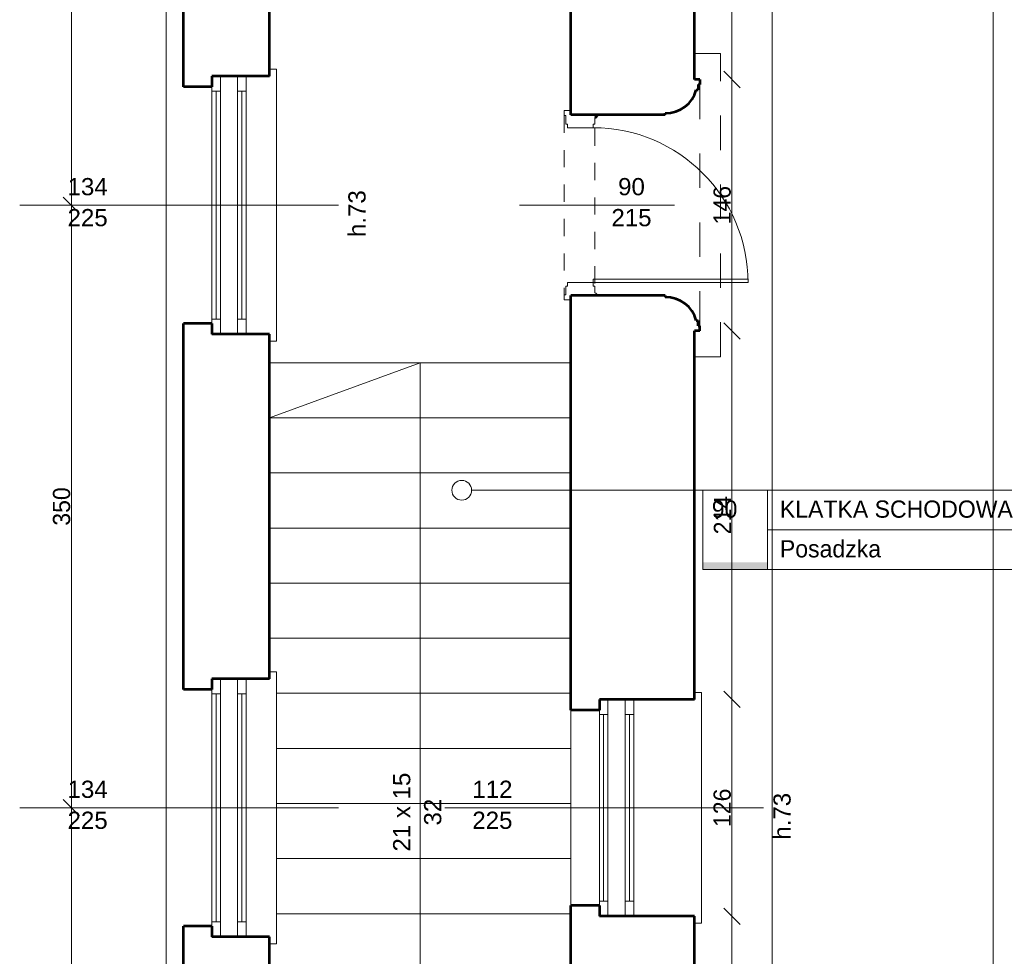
# Model space of a CAD drawing. Header units: inches. Extents: x -21887 to 84279, y -131485 to 67836.
# Tile 132 of 256: x 60930 to 66647, y -31687 to -26247. Entities that reach past the tile are written whole.
import ezdxf

# ---------------------------------------------------------------- set-up
doc = ezdxf.new("R2010")
doc.units = ezdxf.units.IN
doc.header["$MEASUREMENT"] = 0
doc.linetypes.add('Dashed', pattern=[400, 200, -200])
doc.linetypes.add('Dashed copy', pattern=[200, 100, -100])
doc.layers.get('0').update_dxf_attribs({"lineweight": 13})
doc.layers.get('Defpoints').update_dxf_attribs({"lineweight": 13})
for name, color, linetype, lineweight in [('AI_MURY', 7, 'Continuous', 53), ('Dimensioning', 7, 'Continuous', 13), ('DRZWI', 7, 'Continuous', 13), ('OPISY TABELKI', 7, 'Continuous', 13), ('schodzy', 7, 'Continuous', 13)]:
    doc.layers.add(name, color=color, linetype=linetype, lineweight=lineweight)
doc.styles.add('GENERATED_STYLE_7', font='txt')
doc.styles.add('GENERATED_STYLE_8', font='txt')
doc.styles.add('GENERATED_STYLE_9', font='txt')
doc.styles.add('Style-Courier New', font='txt')
doc.dimstyles.new('Dimstyle_4', dxfattribs={"dimtxt": 100, "dimasz": 95, "dimexe": 0, "dimexo": 0, "dimgap": 0.09, "dimtad": 1, "dimdec": 0, "dimlfac": 0.1, "dimzin": 0, "dimdsep": 46, "dimlunit": 5, "dimtxsty": 'GENERATED_STYLE_7', "dimblk": 'ARROWHEAD_6', "dimcen": 0.09, "dimclrd": 161, "dimclre": 161, "dimclrt": 7, "dimadec": 0, "dimazin": 0, "dimtfac": 1, "dimtdec": 0, "dimtmove": 0, "dimatfit": 3, "dimfxl": 0, "dimtolj": 1, "dimtzin": 0, "dimarcsym": 0})

# ---------------------------------------------------------------- blocks, each defined once
blk = doc.blocks.new('ARROWHEAD_6')
at = {"color": 0, "linetype": 'Continuous'}
for p, q in [((0, 0), (-1, 0)), ((-0.5, -0.5), (0.5, 0.5))]:
    blk.add_line(p, q, dxfattribs=at)
blk = doc.blocks.new('*U324')
at = {"layer": 'Defpoints', "color": 0, "linetype": 'Continuous'}
for p in [(66582.8, -14909.3), (67300.5, -14909.3), (67300.5, -36559.3)]:
    blk.add_point(p, dxfattribs=at)
at = {"layer": 'Dimensioning', "color": 161, "linetype": 'Continuous', "lineweight": -2}
for p, q in [((66583, -14909.3), (66582.8, -14909.3)), ((66582.8, -36464.3), (66582.8, -15004.3)), ((66583, -36559.3), (66582.8, -36559.3))]:
    blk.add_line(p, q, dxfattribs=at)
at = {"layer": 'Dimensioning', "color": 161, "linetype": 'Continuous', "lineweight": -2, "xscale": 95, "yscale": 95, "zscale": 95}
for p, rotation in [((66582.8, -14909.3), 90), ((66582.8, -36559.3), 270)]:
    blk.add_blockref('ARROWHEAD_6', p, dxfattribs=dict(at, rotation=rotation))
at = {"layer": 'Dimensioning', "color": 7, "linetype": 'Continuous', "insert": (66526.5, -25734.3), "char_height": 100, "attachment_point": 5, "rotation": 90, "style": 'GENERATED_STYLE_7'}
blk.add_mtext('2165', dxfattribs=at)
blk = doc.blocks.new('*D2265')
at = {"layer": 'Defpoints'}
for p in [(66582.8, -14909.3), (67300.5, -14909.3), (66582.8, -25734.3), (67300.5, -36559.3)]:
    blk.add_point(p, dxfattribs=at)
at = {"layer": 'Dimensioning', "color": 161, "linetype": 'Continuous'}
blk.add_blockref('*U324', (0, 0), dxfattribs=at)
blk = doc.blocks.new('*U369')
at = {"layer": 'Defpoints', "color": 0, "linetype": 'Continuous'}
for p in [(64848.4, -17509.3), (65299.2, -17509.3), (64848.4, -34109.3)]:
    blk.add_point(p, dxfattribs=at)
at = {"layer": 'Dimensioning', "color": 161, "linetype": 'Continuous', "lineweight": -2}
for p, q in [((65299, -17509.3), (65299.2, -17509.3)), ((65299.2, -34014.3), (65299.2, -17604.3)), ((65299, -34109.3), (65299.2, -34109.3))]:
    blk.add_line(p, q, dxfattribs=at)
at = {"layer": 'Dimensioning', "color": 161, "linetype": 'Continuous', "lineweight": -2, "xscale": 95, "yscale": 95, "zscale": 95}
for p, rotation in [((65299.2, -17509.3), 90), ((65299.2, -34109.3), 270)]:
    blk.add_blockref('ARROWHEAD_6', p, dxfattribs=dict(at, rotation=rotation))
at = {"layer": 'Dimensioning', "color": 7, "linetype": 'Continuous', "insert": (65242.9, -25809.3), "char_height": 100, "attachment_point": 5, "rotation": 90, "style": 'GENERATED_STYLE_7'}
blk.add_mtext('1660', dxfattribs=at)
blk = doc.blocks.new('*D2362')
at = {"layer": 'Defpoints'}
for p in [(64848.4, -17509.3), (65299.2, -17509.3), (65299.2, -25809.3), (64848.4, -34109.3)]:
    blk.add_point(p, dxfattribs=at)
at = {"layer": 'Dimensioning', "color": 161, "linetype": 'Continuous'}
blk.add_blockref('*U369', (0, 0), dxfattribs=at)
blk = doc.blocks.new('*U370')
at = {"layer": 'Defpoints', "color": 0, "linetype": 'Continuous'}
for p in [(61230, -30824.3), (62070.5, -30824.3), (61880.5, -33459.3)]:
    blk.add_point(p, dxfattribs=at)
at = {"layer": 'Dimensioning', "color": 161, "linetype": 'Continuous', "lineweight": -2}
for p, q in [((61230.1, -30824.3), (61230, -30824.3)), ((61230, -33364.3), (61230, -30919.3)), ((61230.1, -33459.3), (61230, -33459.3))]:
    blk.add_line(p, q, dxfattribs=at)
at = {"layer": 'Dimensioning', "color": 161, "linetype": 'Continuous', "lineweight": -2, "xscale": 95, "yscale": 95, "zscale": 95}
for p, rotation in [((61230, -30824.3), 90), ((61230, -33459.3), 270)]:
    blk.add_blockref('ARROWHEAD_6', p, dxfattribs=dict(at, rotation=rotation))
at = {"layer": 'Dimensioning', "color": 7, "linetype": 'Continuous', "insert": (61173.7, -32141.8), "char_height": 100, "attachment_point": 5, "rotation": 90, "style": 'GENERATED_STYLE_7'}
blk.add_mtext('263', dxfattribs=at)
blk = doc.blocks.new('*D2380')
at = {"layer": 'Defpoints'}
for p in [(61230, -30824.3), (62070.5, -30824.3), (61230, -32141.8), (61880.5, -33459.3)]:
    blk.add_point(p, dxfattribs=at)
at = {"layer": 'Dimensioning', "color": 161, "linetype": 'Continuous'}
blk.add_blockref('*U370', (0, 0), dxfattribs=at)
blk = doc.blocks.new('*U371')
at = {"layer": 'Defpoints', "color": 0, "linetype": 'Continuous'}
for p in [(61230, -27324.3), (62095.5, -27324.3), (62070.5, -30824.3)]:
    blk.add_point(p, dxfattribs=at)
at = {"layer": 'Dimensioning', "color": 161, "linetype": 'Continuous', "lineweight": -2}
for p, q in [((61230.1, -27324.3), (61230, -27324.3)), ((61230, -30729.3), (61230, -27419.3)), ((61230.1, -30824.3), (61230, -30824.3))]:
    blk.add_line(p, q, dxfattribs=at)
at = {"layer": 'Dimensioning', "color": 161, "linetype": 'Continuous', "lineweight": -2, "xscale": 95, "yscale": 95, "zscale": 95}
for p, rotation in [((61230, -27324.3), 90), ((61230, -30824.3), 270)]:
    blk.add_blockref('ARROWHEAD_6', p, dxfattribs=dict(at, rotation=rotation))
at = {"layer": 'Dimensioning', "color": 7, "linetype": 'Continuous', "insert": (61173.7, -29074.3), "char_height": 100, "attachment_point": 5, "rotation": 90, "style": 'GENERATED_STYLE_7'}
blk.add_mtext('350', dxfattribs=at)
blk = doc.blocks.new('*D2381')
at = {"layer": 'Defpoints'}
for p in [(61230, -27324.3), (62095.5, -27324.3), (61230, -29074.3), (62070.5, -30824.3)]:
    blk.add_point(p, dxfattribs=at)
at = {"layer": 'Dimensioning', "color": 161, "linetype": 'Continuous'}
blk.add_blockref('*U371', (0, 0), dxfattribs=at)
blk = doc.blocks.new('*U372')
at = {"layer": 'Defpoints', "color": 0, "linetype": 'Continuous'}
for p in [(61230, -23758.2), (61880.5, -23758.2), (62095.5, -27324.3)]:
    blk.add_point(p, dxfattribs=at)
at = {"layer": 'Dimensioning', "color": 161, "linetype": 'Continuous', "lineweight": -2}
for p, q in [((61230.1, -23758.2), (61230, -23758.2)), ((61230, -27229.3), (61230, -23853.2)), ((61230.1, -27324.3), (61230, -27324.3))]:
    blk.add_line(p, q, dxfattribs=at)
at = {"layer": 'Dimensioning', "color": 161, "linetype": 'Continuous', "lineweight": -2, "xscale": 95, "yscale": 95, "zscale": 95}
for p, rotation in [((61230, -23758.2), 90), ((61230, -27324.3), 270)]:
    blk.add_blockref('ARROWHEAD_6', p, dxfattribs=dict(at, rotation=rotation))
at = {"layer": 'Dimensioning', "color": 7, "linetype": 'Continuous', "insert": (61173.7, -25541.2), "char_height": 100, "attachment_point": 5, "rotation": 90, "style": 'GENERATED_STYLE_7'}
blk.add_mtext('357', dxfattribs=at)
blk = doc.blocks.new('*D2382')
at = {"layer": 'Defpoints'}
for p in [(61230, -23758.2), (61880.5, -23758.2), (61230, -25541.2), (62095.5, -27324.3)]:
    blk.add_point(p, dxfattribs=at)
at = {"layer": 'Dimensioning', "color": 161, "linetype": 'Continuous'}
blk.add_blockref('*U372', (0, 0), dxfattribs=at)
blk = doc.blocks.new('*U374')
at = {"layer": 'Defpoints', "color": 0, "linetype": 'Continuous'}
for p in [(-3768.9, -30824.3), (62070.5, -30824.3), (61880.5, -33459.3)]:
    blk.add_point(p, dxfattribs=at)
at = {"layer": 'Dimensioning', "color": 161, "linetype": 'Continuous', "lineweight": -2}
for p, q in [((-3768.7, -30824.3), (-3768.9, -30824.3)), ((-3768.9, -33364.3), (-3768.9, -30919.3)), ((-3768.7, -33459.3), (-3768.9, -33459.3))]:
    blk.add_line(p, q, dxfattribs=at)
at = {"layer": 'Dimensioning', "color": 161, "linetype": 'Continuous', "lineweight": -2, "xscale": 95, "yscale": 95, "zscale": 95}
for p, rotation in [((-3768.9, -30824.3), 90), ((-3768.9, -33459.3), 270)]:
    blk.add_blockref('ARROWHEAD_6', p, dxfattribs=dict(at, rotation=rotation))
at = {"layer": 'Dimensioning', "color": 7, "linetype": 'Continuous', "insert": (-3825.2, -32141.8), "char_height": 100, "attachment_point": 5, "rotation": 90, "style": 'GENERATED_STYLE_7'}
blk.add_mtext('263', dxfattribs=at)
blk = doc.blocks.new('*D2394')
at = {"layer": 'Defpoints'}
for p in [(-3768.9, -30824.3), (62070.5, -30824.3), (-3768.9, -32141.8), (61880.5, -33459.3)]:
    blk.add_point(p, dxfattribs=at)
at = {"layer": 'Dimensioning', "color": 161, "linetype": 'Continuous'}
blk.add_blockref('*U374', (0, 0), dxfattribs=at)
blk = doc.blocks.new('*U375')
at = {"layer": 'Defpoints', "color": 0, "linetype": 'Continuous'}
for p in [(-3768.9, -27324.3), (62095.5, -27324.3), (62070.5, -30824.3)]:
    blk.add_point(p, dxfattribs=at)
at = {"layer": 'Dimensioning', "color": 161, "linetype": 'Continuous', "lineweight": -2}
for p, q in [((-3768.7, -27324.3), (-3768.9, -27324.3)), ((-3768.9, -30729.3), (-3768.9, -27419.3)), ((-3768.7, -30824.3), (-3768.9, -30824.3))]:
    blk.add_line(p, q, dxfattribs=at)
at = {"layer": 'Dimensioning', "color": 161, "linetype": 'Continuous', "lineweight": -2, "xscale": 95, "yscale": 95, "zscale": 95}
for p, rotation in [((-3768.9, -27324.3), 90), ((-3768.9, -30824.3), 270)]:
    blk.add_blockref('ARROWHEAD_6', p, dxfattribs=dict(at, rotation=rotation))
at = {"layer": 'Dimensioning', "color": 7, "linetype": 'Continuous', "insert": (-3825.2, -29074.3), "char_height": 100, "attachment_point": 5, "rotation": 90, "style": 'GENERATED_STYLE_7'}
blk.add_mtext('350', dxfattribs=at)
blk = doc.blocks.new('*D2395')
at = {"layer": 'Defpoints'}
for p in [(-3768.9, -27324.3), (62095.5, -27324.3), (-3768.9, -29074.3), (62070.5, -30824.3)]:
    blk.add_point(p, dxfattribs=at)
at = {"layer": 'Dimensioning', "color": 161, "linetype": 'Continuous'}
blk.add_blockref('*U375', (0, 0), dxfattribs=at)
blk = doc.blocks.new('*U376')
at = {"layer": 'Defpoints', "color": 0, "linetype": 'Continuous'}
for p in [(-3768.9, -23758.2), (61880.5, -23758.2), (62095.5, -27324.3)]:
    blk.add_point(p, dxfattribs=at)
at = {"layer": 'Dimensioning', "color": 161, "linetype": 'Continuous', "lineweight": -2}
for p, q in [((-3768.7, -23758.2), (-3768.9, -23758.2)), ((-3768.9, -27229.3), (-3768.9, -23853.2)), ((-3768.7, -27324.3), (-3768.9, -27324.3))]:
    blk.add_line(p, q, dxfattribs=at)
at = {"layer": 'Dimensioning', "color": 161, "linetype": 'Continuous', "lineweight": -2, "xscale": 95, "yscale": 95, "zscale": 95}
for p, rotation in [((-3768.9, -23758.2), 90), ((-3768.9, -27324.3), 270)]:
    blk.add_blockref('ARROWHEAD_6', p, dxfattribs=dict(at, rotation=rotation))
at = {"layer": 'Dimensioning', "color": 7, "linetype": 'Continuous', "insert": (-3825.2, -25541.2), "char_height": 100, "attachment_point": 5, "rotation": 90, "style": 'GENERATED_STYLE_7'}
blk.add_mtext('357', dxfattribs=at)
blk = doc.blocks.new('*U1772')
at = {"layer": 'Defpoints'}
for p in [(-2777.6, -24404.3), (62871.9, -24404.3), (-2777.6, -25541.2), (63086.9, -27970.5)]:
    blk.add_point(p, dxfattribs=at)
at = {"layer": 'Dimensioning', "color": 161, "linetype": 'Continuous'}
blk.add_blockref('*U376', (991.3, -646.2), dxfattribs=at)
blk = doc.blocks.new('*D2396')
at = {"layer": 'Defpoints'}
for p in [(-2777.6, 0), (-2777.6, -24404.3), (62871.9, -24404.3), (63086.9, -27970.5)]:
    blk.add_point(p, dxfattribs=at)
at = {"layer": 'Dimensioning', "color": 161, "linetype": 'Continuous'}
blk.add_blockref('*U1772', (0, 0), dxfattribs=at)
blk = doc.blocks.new('*U839')
at = {"layer": 'Defpoints', "color": 0, "linetype": 'Continuous'}
for p in [(64712, -31454.3), (65065.3, -31454.3), (64721.6, -34109.3)]:
    blk.add_point(p, dxfattribs=at)
at = {"layer": 'Dimensioning', "color": 161, "linetype": 'Continuous', "lineweight": -2}
for p, q in [((65065.1, -31454.3), (65065.3, -31454.3)), ((65065.3, -34014.3), (65065.3, -31549.3)), ((65065.1, -34109.3), (65065.3, -34109.3))]:
    blk.add_line(p, q, dxfattribs=at)
at = {"layer": 'Dimensioning', "color": 161, "linetype": 'Continuous', "lineweight": -2, "xscale": 95, "yscale": 95, "zscale": 95}
for p, rotation in [((65065.3, -31454.3), 90), ((65065.3, -34109.3), 270)]:
    blk.add_blockref('ARROWHEAD_6', p, dxfattribs=dict(at, rotation=rotation))
at = {"layer": 'Dimensioning', "color": 7, "linetype": 'Continuous', "insert": (65009, -32781.8), "char_height": 100, "attachment_point": 5, "rotation": 90, "style": 'GENERATED_STYLE_7'}
blk.add_mtext('265', dxfattribs=at)
blk = doc.blocks.new('*D3068')
at = {"layer": 'Defpoints'}
for p in [(64712, -31454.3), (65065.3, -31454.3), (65065.3, -32781.8), (64721.6, -34109.3)]:
    blk.add_point(p, dxfattribs=at)
at = {"layer": 'Dimensioning', "color": 161, "linetype": 'Continuous'}
blk.add_blockref('*U839', (0, 0), dxfattribs=at)
blk = doc.blocks.new('*U840')
at = {"layer": 'Defpoints', "color": 0, "linetype": 'Continuous'}
for p in [(64781.4, -30194.3), (65065.3, -30194.3), (64712, -31454.3)]:
    blk.add_point(p, dxfattribs=at)
at = {"layer": 'Dimensioning', "color": 161, "linetype": 'Continuous', "lineweight": -2}
for p, q in [((65065.1, -30194.3), (65065.3, -30194.3)), ((65065.3, -31359.3), (65065.3, -30289.3)), ((65065.1, -31454.3), (65065.3, -31454.3))]:
    blk.add_line(p, q, dxfattribs=at)
at = {"layer": 'Dimensioning', "color": 161, "linetype": 'Continuous', "lineweight": -2, "xscale": 95, "yscale": 95, "zscale": 95}
for p, rotation in [((65065.3, -30194.3), 90), ((65065.3, -31454.3), 270)]:
    blk.add_blockref('ARROWHEAD_6', p, dxfattribs=dict(at, rotation=rotation))
at = {"layer": 'Dimensioning', "color": 7, "linetype": 'Continuous', "insert": (65009, -30824.3), "char_height": 100, "attachment_point": 5, "rotation": 90, "style": 'GENERATED_STYLE_7'}
blk.add_mtext('126', dxfattribs=at)
blk = doc.blocks.new('*D3069')
at = {"layer": 'Defpoints'}
for p in [(64781.4, -30194.3), (65065.3, -30194.3), (65065.3, -30824.3), (64712, -31454.3)]:
    blk.add_point(p, dxfattribs=at)
at = {"layer": 'Dimensioning', "color": 161, "linetype": 'Continuous'}
blk.add_blockref('*U840', (0, 0), dxfattribs=at)
blk = doc.blocks.new('*U841')
at = {"layer": 'Defpoints', "color": 0, "linetype": 'Continuous'}
for p in [(64848.4, -28054.3), (65065.3, -28054.3), (64781.4, -30194.3)]:
    blk.add_point(p, dxfattribs=at)
at = {"layer": 'Dimensioning', "color": 161, "linetype": 'Continuous', "lineweight": -2}
for p, q in [((65065.1, -28054.3), (65065.3, -28054.3)), ((65065.3, -30099.3), (65065.3, -28149.3)), ((65065.1, -30194.3), (65065.3, -30194.3))]:
    blk.add_line(p, q, dxfattribs=at)
at = {"layer": 'Dimensioning', "color": 161, "linetype": 'Continuous', "lineweight": -2, "xscale": 95, "yscale": 95, "zscale": 95}
for p, rotation in [((65065.3, -28054.3), 90), ((65065.3, -30194.3), 270)]:
    blk.add_blockref('ARROWHEAD_6', p, dxfattribs=dict(at, rotation=rotation))
at = {"layer": 'Dimensioning', "color": 7, "linetype": 'Continuous', "insert": (65010.3, -29124.3), "char_height": 100, "attachment_point": 5, "rotation": 90, "style": 'GENERATED_STYLE_7'}
blk.add_mtext('214', dxfattribs=at)
blk = doc.blocks.new('*D3070')
at = {"layer": 'Defpoints'}
for p in [(64848.4, -28054.3), (65065.3, -28054.3), (65065.3, -29124.3), (64781.4, -30194.3)]:
    blk.add_point(p, dxfattribs=at)
at = {"layer": 'Dimensioning', "color": 161, "linetype": 'Continuous'}
blk.add_blockref('*U841', (0, 0), dxfattribs=at)
blk = doc.blocks.new('*U842')
at = {"layer": 'Defpoints', "color": 0, "linetype": 'Continuous'}
for p in [(64848.4, -26594.3), (65065.3, -26594.3), (64848.4, -28054.3)]:
    blk.add_point(p, dxfattribs=at)
at = {"layer": 'Dimensioning', "color": 161, "linetype": 'Continuous', "lineweight": -2}
for p, q in [((65065.1, -26594.3), (65065.3, -26594.3)), ((65065.3, -27959.3), (65065.3, -26689.3)), ((65065.1, -28054.3), (65065.3, -28054.3))]:
    blk.add_line(p, q, dxfattribs=at)
at = {"layer": 'Dimensioning', "color": 161, "linetype": 'Continuous', "lineweight": -2, "xscale": 95, "yscale": 95, "zscale": 95}
for p, rotation in [((65065.3, -26594.3), 90), ((65065.3, -28054.3), 270)]:
    blk.add_blockref('ARROWHEAD_6', p, dxfattribs=dict(at, rotation=rotation))
at = {"layer": 'Dimensioning', "color": 7, "linetype": 'Continuous', "insert": (65009, -27324.3), "char_height": 100, "attachment_point": 5, "rotation": 90, "style": 'GENERATED_STYLE_7'}
blk.add_mtext('146', dxfattribs=at)
blk = doc.blocks.new('*D3071')
at = {"layer": 'Defpoints'}
for p in [(64848.4, -26594.3), (65065.3, -26594.3), (65065.3, -27324.3), (64848.4, -28054.3)]:
    blk.add_point(p, dxfattribs=at)
at = {"layer": 'Dimensioning', "color": 161, "linetype": 'Continuous'}
blk.add_blockref('*U842', (0, 0), dxfattribs=at)
blk = doc.blocks.new('*U843')
at = {"layer": 'Defpoints', "color": 0, "linetype": 'Continuous'}
for p in [(64848.4, -19539.3), (65065.3, -19539.3), (64848.4, -26594.3)]:
    blk.add_point(p, dxfattribs=at)
at = {"layer": 'Dimensioning', "color": 161, "linetype": 'Continuous', "lineweight": -2}
for p, q in [((65065.1, -19539.3), (65065.3, -19539.3)), ((65065.3, -26499.3), (65065.3, -19634.3)), ((65065.1, -26594.3), (65065.3, -26594.3))]:
    blk.add_line(p, q, dxfattribs=at)
at = {"layer": 'Dimensioning', "color": 161, "linetype": 'Continuous', "lineweight": -2, "xscale": 95, "yscale": 95, "zscale": 95}
for p, rotation in [((65065.3, -19539.3), 90), ((65065.3, -26594.3), 270)]:
    blk.add_blockref('ARROWHEAD_6', p, dxfattribs=dict(at, rotation=rotation))
at = {"layer": 'Dimensioning', "color": 7, "linetype": 'Continuous', "insert": (65009, -23066.8), "char_height": 100, "attachment_point": 5, "rotation": 90, "style": 'GENERATED_STYLE_7'}
blk.add_mtext('706', dxfattribs=at)
blk = doc.blocks.new('*D3072')
at = {"layer": 'Defpoints'}
for p in [(64848.4, -19539.3), (65065.3, -19539.3), (65065.3, -23066.8), (64848.4, -26594.3)]:
    blk.add_point(p, dxfattribs=at)
at = {"layer": 'Dimensioning', "color": 161, "linetype": 'Continuous'}
blk.add_blockref('*U843', (0, 0), dxfattribs=at)

msp = doc.modelspace()

# ---------------------------------------------------------------- hatches: boundary and pattern name
at = {"layer": 'OPISY TABELKI', "extrusion": (0, 0, -1)}
msp.add_hatch(color=7, dxfattribs=at).paths.add_polyline_path([(-65271.9, -29440.8), (-65271.9, -29398.7), (-64895.5, -29398.7), (-64895.5, -29440.8)], flags=16)

# ---------------------------------------------------------------- linework, layer by layer
at = {"layer": 'AI_MURY', "color": 7, "linetype": 'Continuous'}
for p, q in [((64848.4, -26594.3), (64848.4, -19759.3)), ((61880.5, -26636.8), (61880.5, -23758.2)), ((62380.5, -26574.3), (62380.5, -24494.3)), ((64130.5, -26799.3), (64130.5, -24494.3)), ((62380.5, -26574.3), (62045.5, -26574.3)), ((62045.5, -26574.3), (62045.5, -26636.8)), ((62045.5, -26636.8), (61880.5, -26636.8)), ((64878.4, -26594.3), (64848.4, -26594.3)), ((64868.4, -26624.3), (64868.4, -26654.3)), ((64868.4, -26624.3), (64878.4, -26624.3)), ((64878.4, -26594.3), (64878.4, -26624.3)), ((64858.4, -26654.3), (64868.4, -26654.3)), ((64678.4, -26799.3), (64130.5, -26799.3)), ((64678.4, -26799.3), (64678.4, -26789.3)), ((64678.4, -27849.3), (64130.5, -27849.3)), ((64130.5, -30256.8), (64130.5, -27849.3)), ((64678.4, -27849.3), (64678.4, -27859.3)), ((64858.4, -27994.3), (64868.4, -27994.3)), ((64868.4, -28024.3), (64868.4, -27994.3)), ((62045.5, -28011.8), (61880.5, -28011.8)), ((61880.5, -30136.8), (61880.5, -28011.8)), ((62045.5, -28011.8), (62045.5, -28074.3)), ((64878.4, -28054.3), (64848.4, -28054.3)), ((64848.4, -30194.3), (64848.4, -28054.3)), ((64868.4, -28024.3), (64878.4, -28024.3)), ((64878.4, -28054.3), (64878.4, -28024.3)), ((62380.5, -28074.3), (62045.5, -28074.3)), ((62380.5, -30074.3), (62380.5, -28074.3)), ((62045.5, -30074.3), (62045.5, -30136.8)), ((62380.5, -30074.3), (62045.5, -30074.3)), ((62045.5, -30136.8), (61880.5, -30136.8)), ((64295.5, -30194.3), (64295.5, -30256.8)), ((64848.4, -30194.3), (64295.5, -30194.3)), ((64295.5, -30256.8), (64130.5, -30256.8)), ((64295.5, -31391.8), (64130.5, -31391.8)), ((64130.5, -33459.3), (64130.5, -31391.8)), ((64295.5, -31391.8), (64295.5, -31454.3)), ((64848.4, -31454.3), (64295.5, -31454.3)), ((64848.4, -34109.3), (64848.4, -31454.3)), ((62045.5, -31511.8), (61880.5, -31511.8)), ((61880.5, -33459.3), (61880.5, -31511.8)), ((62045.5, -31511.8), (62045.5, -31574.3)), ((62380.5, -31574.3), (62045.5, -31574.3)), ((62380.5, -33459.3), (62380.5, -31574.3))]:
    msp.add_line(p, q, dxfattribs=at)
for centre, radius, start, end in [((64683.8, -26609.3), 180, 268.2739, 345.56), ((64269, -26799.3), 15, 270, 0), ((64683.8, -28039.2), 180, 14.44, 91.7261)]:
    msp.add_arc(centre, radius, start, end, dxfattribs=at)
at = {"layer": 'DRZWI', "color": 251, "linetype": 'Continuous'}
for p, q in [((61780.5, -23811.2), (61780.5, -33359.3)), ((62380.5, -26534.3), (62420.5, -26534.3)), ((62420.5, -26534.3), (62420.5, -28114.3)), ((62380.5, -28114.3), (62420.5, -28114.3)), ((62380.5, -30034.3), (62420.5, -30034.3)), ((62420.5, -30034.3), (62420.5, -31614.3)), ((64848.4, -30154.3), (64888.4, -30154.3)), ((64888.4, -30154.3), (64888.4, -31494.3)), ((64130.5, -31394.3), (64130.5, -30259.3)), ((64848.4, -31494.3), (64888.4, -31494.3)), ((62380.5, -31614.3), (62420.5, -31614.3))]:
    msp.add_line(p, q, dxfattribs=at)
at = {"layer": 'DRZWI', "color": 49, "linetype": 'Dashed'}
for p, q in [((64848.4, -26444.3), (64998.4, -26444.3)), ((64998.4, -28204.3), (64998.4, -26444.3)), ((64848.4, -28204.3), (64998.4, -28204.3))]:
    msp.add_line(p, q, dxfattribs=at)
at = {"layer": 'DRZWI', "color": 220, "linetype": 'Continuous'}
for p, q in [((62095.5, -26661.8), (62095.5, -26574.3)), ((62195.5, -26661.8), (62195.5, -26574.3)), ((62245.5, -26661.8), (62245.5, -26574.3)), ((62045.5, -26661.8), (62045.5, -26636.8)), ((62045.5, -26661.8), (62045.5, -27986.8)), ((62095.5, -26661.8), (62045.5, -26661.8)), ((62070.5, -26661.8), (62070.5, -27986.8)), ((62095.5, -26661.8), (62095.5, -27986.8)), ((62195.5, -26661.8), (62195.5, -27986.8)), ((62245.5, -26661.8), (62195.5, -26661.8)), ((62220.5, -26661.8), (62220.5, -27986.8)), ((62245.5, -26661.8), (62245.5, -27986.8)), ((60930.1, -27324.3), (62780.9, -27324.3)), ((62095.5, -27986.8), (62045.5, -27986.8)), ((62045.5, -27986.8), (62045.5, -28011.8)), ((62095.5, -27986.8), (62095.5, -28074.3)), ((62195.5, -27986.8), (62195.5, -28074.3)), ((62245.5, -27986.8), (62195.5, -27986.8)), ((62245.5, -27986.8), (62245.5, -28074.3)), ((62095.5, -30161.8), (62095.5, -30074.3)), ((62195.5, -30161.8), (62195.5, -30074.3)), ((62245.5, -30161.8), (62245.5, -30074.3)), ((62045.5, -30161.8), (62045.5, -30136.8)), ((62045.5, -30161.8), (62045.5, -31486.8)), ((62095.5, -30161.8), (62045.5, -30161.8)), ((62070.5, -30161.8), (62070.5, -31486.8)), ((62095.5, -30161.8), (62095.5, -31486.8)), ((62195.5, -30161.8), (62195.5, -31486.8)), ((62245.5, -30161.8), (62195.5, -30161.8)), ((62220.5, -30161.8), (62220.5, -31486.8)), ((62245.5, -30161.8), (62245.5, -31486.8)), ((64345.5, -30281.8), (64345.5, -30194.3)), ((64445.5, -30281.8), (64445.5, -30194.3)), ((64495.5, -30281.8), (64495.5, -30194.3)), ((64295.5, -30281.8), (64295.5, -30256.8)), ((64295.5, -30281.8), (64295.5, -31366.8)), ((64345.5, -30281.8), (64295.5, -30281.8)), ((64320.5, -30281.8), (64320.5, -31366.8)), ((64345.5, -30281.8), (64345.5, -31366.8)), ((64445.5, -30281.8), (64445.5, -31366.8)), ((64495.5, -30281.8), (64445.5, -30281.8)), ((64470.5, -30281.8), (64470.5, -31366.8)), ((64495.5, -30281.8), (64495.5, -31366.8)), ((60930.1, -30824.3), (62780.9, -30824.3)), ((63398, -30824.3), (65248.8, -30824.3)), ((64345.5, -31366.8), (64295.5, -31366.8)), ((64295.5, -31366.8), (64295.5, -31391.8)), ((64345.5, -31366.8), (64345.5, -31454.3)), ((64445.5, -31366.8), (64445.5, -31454.3)), ((64495.5, -31366.8), (64445.5, -31366.8)), ((64495.5, -31366.8), (64495.5, -31454.3)), ((62095.5, -31486.8), (62045.5, -31486.8)), ((62045.5, -31486.8), (62045.5, -31511.8)), ((62095.5, -31486.8), (62095.5, -31574.3)), ((62195.5, -31486.8), (62195.5, -31574.3)), ((62245.5, -31486.8), (62195.5, -31486.8)), ((62245.5, -31486.8), (62245.5, -31574.3))]:
    msp.add_line(p, q, dxfattribs=at)
at = {"layer": 'DRZWI', "color": 7, "linetype": 'Dashed'}
msp.add_line((64878.4, -28024.3), (64878.4, -26624.3), dxfattribs=at)
at = {"layer": 'DRZWI', "color": 5, "linetype": 'Continuous'}
for p, q in [((64090.5, -26774.3), (64130.5, -26774.3)), ((64090.5, -26804.3), (64090.5, -26774.3)), ((64090.5, -26804.3), (64100.5, -26804.3)), ((64100.5, -26854.3), (64100.5, -26804.3)), ((64100.5, -26854.3), (64110.5, -26854.3)), ((64110.5, -26854.3), (64110.5, -26874.3)), ((64259, -26854.3), (64259, -26874.3)), ((64269, -26854.3), (64259, -26854.3)), ((64269, -26854.3), (64269, -26814.3)), ((64259, -26874.3), (64110.5, -26874.3)), ((64732.3, -27324.3), (63832.3, -27324.3)), ((64259, -27774.3), (64110.5, -27774.3)), ((64110.5, -27794.3), (64110.5, -27774.3)), ((65159, -27754.3), (64259, -27754.3)), ((64259, -27754.3), (64259, -27774.3)), ((64259, -27794.3), (64259, -27774.3)), ((65159, -27774.3), (64259, -27774.3)), ((65159, -27754.3), (65159, -27774.3)), ((64100.5, -27794.3), (64110.5, -27794.3)), ((64100.5, -27794.3), (64100.5, -27844.3)), ((64269, -27794.3), (64259, -27794.3)), ((64269, -27794.3), (64269, -27834.3)), ((64090.5, -27844.3), (64100.5, -27844.3)), ((64090.5, -27844.3), (64090.5, -27874.3)), ((64090.5, -27874.3), (64130.5, -27874.3))]:
    msp.add_line(p, q, dxfattribs=at)
at = {"layer": 'DRZWI', "color": 5, "linetype": 'Dashed copy'}
for p, q in [((64090.5, -26804.3), (64090.5, -27844.3)), ((64269, -26879.3), (64269, -27794.3))]:
    msp.add_line(p, q, dxfattribs=at)
at = {"layer": 'DRZWI', "color": 5, "linetype": 'Continuous'}
msp.add_arc((64259, -27774.3), 900, 0, 90, dxfattribs=at)
at = {"layer": 'DRZWI', "color": 7, "linetype": 'Continuous'}
msp.add_arc((64269, -27849.3), 15, 0, 90, dxfattribs=at)
at = {"layer": 'OPISY TABELKI', "color": 7, "linetype": 'Continuous'}
for p, q in [((64895.5, -28980.1), (64895.5, -29440.8)), ((64895.5, -28980.1), (67274.4, -28980.1)), ((65271.9, -28980.1), (65271.9, -29440.8)), ((65271.9, -29210.4), (67274.4, -29210.4)), ((64895.5, -29440.8), (67274.4, -29440.8))]:
    msp.add_line(p, q, dxfattribs=at)
msp.add_circle((63496.4, -28980.1), 57.2, dxfattribs=at)
at = {"layer": 'schodzy', "color": 9, "linetype": 'Continuous'}
for p, q in [((64130.5, -28239.3), (62380.5, -28239.3)), ((63255.5, -28239.3), (62380.5, -28559.3)), ((63255.5, -28239.3), (63255.5, -33459.3)), ((64130.5, -28559.3), (62380.5, -28559.3)), ((64130.5, -28879.3), (62380.5, -28879.3)), ((64130.5, -29199.3), (62380.5, -29199.3)), ((64130.5, -29519.3), (62380.5, -29519.3)), ((64130.5, -29839.3), (62380.5, -29839.3)), ((64130.5, -30159.3), (62420.5, -30159.3)), ((64130.5, -30479.3), (62420.5, -30479.3)), ((64130.5, -30799.3), (62420.5, -30799.3)), ((64130.5, -31119.3), (62420.5, -31119.3)), ((64130.5, -31439.3), (62420.5, -31439.3))]:
    msp.add_line(p, q, dxfattribs=at)
at = {"layer": 'schodzy', "color": 7, "linetype": 'Continuous'}
msp.add_line((64895.5, -28980.1), (63553.6, -28980.1), dxfattribs=at)

# ---------------------------------------------------------------- texts
at = {"layer": 'DRZWI', "color": 220, "char_height": 100, "width": 355.178, "attachment_point": 1, "line_spacing_factor": 1.079165, "style": 'GENERATED_STYLE_7'}
for s, insert in [('\\fArial|b0|i0|c238|p39;134\\P225', (61208, -27166.7)), ('\\fArial|b0|i0|c238|p39;134\\P225', (61208, -30666.7)), ('\\fArial|b0|i0|c238|p39;112\\P225', (63558, -30666.7))]:
    msp.add_mtext(s, dxfattribs=dict(at, insert=insert))
at = {"layer": 'DRZWI', "color": 5, "insert": (64482.2, -27166.7), "char_height": 100, "width": 704.483, "attachment_point": 2, "line_spacing_factor": 1.079165, "style": 'GENERATED_STYLE_7'}
msp.add_mtext('\\fArial|b0|i0|c238|p39;90\\P215', dxfattribs=at)
at = {"layer": 'DRZWI', "color": 220, "char_height": 100, "width": 460.863, "attachment_point": 1, "rotation": 90, "style": 'GENERATED_STYLE_7'}
for insert in [(62838.2, -27509.3), (65306.1, -31009.3)]:
    msp.add_mtext('\\fArial|b0|i0|c238|p39;h.73', dxfattribs=dict(at, insert=insert))
at = {"layer": 'OPISY TABELKI', "color": 7, "char_height": 100, "attachment_point": 1}
for s, insert, width, style in [('90', (64948.2, -29039.5), 323.775, 'GENERATED_STYLE_8'), ('KLATKA SCHODOWA       ', (65343.8, -29039.5), 2409.415, 'GENERATED_STYLE_9'), ('Posadzka         ', (65343.8, -29269.9), 2409.415, 'GENERATED_STYLE_9')]:
    msp.add_mtext(s, dxfattribs=dict(at, insert=insert, width=width, style=style))
at = {"layer": 'schodzy', "color": 9, "insert": (63097.9, -30849.3), "char_height": 100, "width": 1866.238, "attachment_point": 2, "rotation": 90, "line_spacing_factor": 1.079165, "style": 'GENERATED_STYLE_7'}
msp.add_mtext('\\fArial|b0|i0|c238|p39;21 x 15\\P32', dxfattribs=at)

# ---------------------------------------------------------------- dimensions: what is measured, and where the dimension line sits
at = {"layer": 'Dimensioning', "color": 161, "linetype": 'Continuous'}
for base, p1, p2, picture, middle in [((-2777.6, -24404.3), (63086.9, -27970.5), (62871.9, -24404.3), '*D2396', (-2777.6, 0)), ((66582.8, -14909.3), (67300.5, -36559.3), (67300.5, -14909.3), '*D2265', (66582.8, -25734.3)), ((65299.2, -17509.3), (64848.4, -34109.3), (64848.4, -17509.3), '*D2362', (65299.2, -25809.3)), ((65065.2640892, -19539.2868952), (64848.4124115, -26594.2868952), (64848.4124115, -19539.2868952), '*D3072', (65065.2640892, -23066.7868952)), ((61230, -23758.2), (62095.5, -27324.3), (61880.5, -23758.2), '*D2382', (61230, -25541.2)), ((65065.3, -26594.3), (64848.4, -28054.3), (64848.4, -26594.3), '*D3071', (65065.3, -27324.3)), ((-3768.9, -27324.3), (62070.5, -30824.3), (62095.5, -27324.3), '*D2395', (-3768.9, -29074.3)), ((61230, -27324.3), (62070.5, -30824.3), (62095.5, -27324.3), '*D2381', (61230, -29074.3)), ((65065.3, -28054.3), (64781.4, -30194.3), (64848.4, -28054.3), '*D3070', (65065.3, -29124.3)), ((65065.3, -30194.3), (64712, -31454.3), (64781.4, -30194.3), '*D3069', (65065.3, -30824.3)), ((-3768.9235555, -30824.2868952), (61880.5180538, -33459.2868952), (62070.5180538, -30824.2868952), '*D2394', (-3768.9235555, -32141.7868952)), ((61229.9596631, -30824.2868952), (61880.5180538, -33459.2868952), (62070.5180538, -30824.2868952), '*D2380', (61229.9596631, -32141.7868952)), ((65065.2640892, -31454.2868952), (64721.6335679, -34109.2868952), (64711.9641818, -31454.2868952), '*D3068', (65065.2640892, -32781.7868952))]:
    dim = msp.add_linear_dim(base=base, p1=p1, p2=p2, angle=90, dimstyle='Dimstyle_4', override={"dimtxsty": 'Style-Courier New', "dimclrd": 0, "dimclre": 161, "dimlwe": 0}, dxfattribs=at)
    dim.commit()
    dim.dimension.update_dxf_attribs({"geometry": picture, "text_midpoint": middle, "dimtype": 128})

doc.saveas('drawing.dxf')
